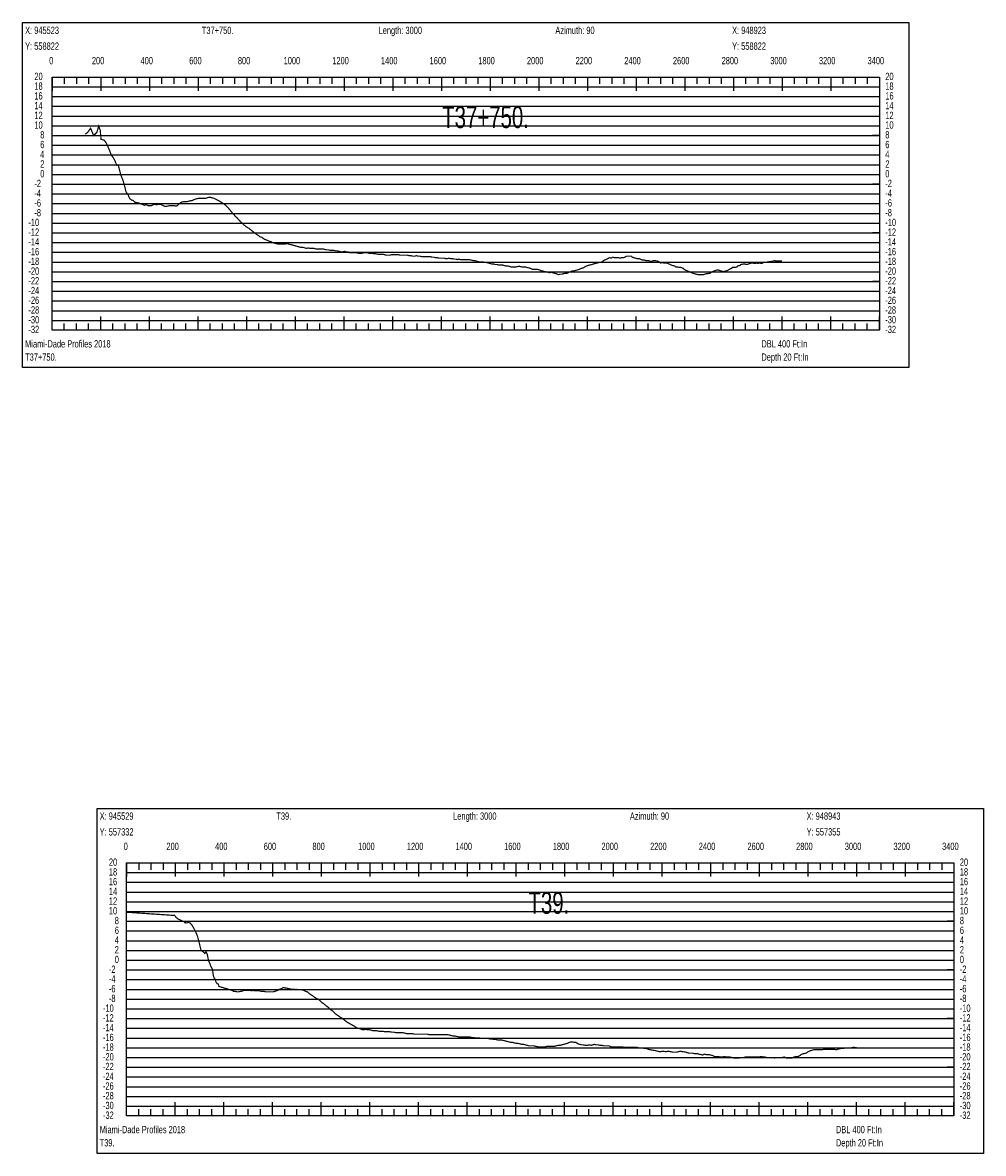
# Model space of a CAD drawing. Header units: inches. Extents: x 471865 to 538526, y 1054316 to 1102451.
# Tile 58 of 114: x 487239 to 491188, y 1086329 to 1090977. Entities that reach past the tile are written whole.
import ezdxf

# ---------------------------------------------------------------- set-up
doc = ezdxf.new("R2010")
doc.units = ezdxf.units.IN
doc.header["$MEASUREMENT"] = 0
for name, color, linetype in [('LABELS', 7, 'Continuous'), ('X_Gr1', 7, 'Continuous'), ('XSECTION', 7, 'Continuous')]:
    doc.layers.add(name, color=color, linetype=linetype)
doc.styles.get("Standard").update_dxf_attribs({"font": 'arial.ttf'})

msp = doc.modelspace()

# ---------------------------------------------------------------- linework, layer by layer
at = {"layer": 'X_Gr1', "color": 6, "linetype": 'Continuous', "lineweight": 18, "true_color": 0xff00ff, "transparency": 33554687, "const_width": 5}
for points in [[(487495.9, 1090517.8), (487495.9, 1090517.8), (487505.8, 1090524.3), (487518.7, 1090542.5), (487531.4, 1090512.6), (487544.7, 1090525.9), (487552.2, 1090550.9), (487558.4, 1090534), (487561.8, 1090497.1), (487574.4, 1090493.4), (487581.4, 1090484.5), (487588.5, 1090470.2), (487596.5, 1090451.7), (487604.3, 1090430.9), (487612.4, 1090421.3), (487620.5, 1090404.6), (487626.5, 1090390), (487632, 1090392), (487637.3, 1090373.2), (487643.2, 1090348.8), (487650.5, 1090332.3), (487658.9, 1090304.9), (487664.1, 1090281.8), (487672.4, 1090269.8), (487679.9, 1090253.1), (487686.1, 1090247.9), (487693.9, 1090245.7), (487702, 1090238), (487708.2, 1090236.8), (487716.8, 1090235.5), (487724.6, 1090231.9), (487731.8, 1090229.3), (487739.9, 1090225.5), (487745.7, 1090229.1), (487754.6, 1090224.4), (487759.6, 1090224), (487767.3, 1090224.1), (487781.9, 1090230.6), (487787.3, 1090228.6), (487791.9, 1090228.6), (487796.7, 1090230.6), (487809.7, 1090228.6), (487817.6, 1090224.6), (487824.9, 1090220.6), (487836.1, 1090222.6), (487842.6, 1090224.6), (487850.8, 1090224.6), (487860.1, 1090224.6), (487868.9, 1090222.6), (487876, 1090224.6), (487881.3, 1090230.6), (487886.3, 1090234.6), (487892.5, 1090238.6), (487899.9, 1090240.6), (487907.6, 1090240.6), (487915, 1090240.6), (487922, 1090242.6), (487928.9, 1090244.6), (487935.7, 1090244.6), (487942, 1090248.6), (487948.1, 1090250.6), (487954.6, 1090252.6), (487961.9, 1090254.6), (487969.8, 1090254.6), (487977.8, 1090254.6), (487985.3, 1090254.6), (487992.1, 1090254.6), (487998.3, 1090256.6), (488004.4, 1090258.6), (488010.9, 1090258.6), (488018, 1090256.6), (488025.7, 1090254.6), (488033.8, 1090250.6), (488041.6, 1090246.6), (488048.9, 1090242.6), (488055.3, 1090238.6), (488061.4, 1090234.6), (488067.8, 1090230.6), (488075.1, 1090224.6), (488083.2, 1090216.6), (488091.6, 1090206.6), (488099.6, 1090196.6), (488107, 1090188.6), (488113.7, 1090180.6), (488120.4, 1090174.6), (488127.4, 1090166.6), (488134.6, 1090158.6), (488142.2, 1090152.6), (488149.9, 1090144.6), (488157, 1090138.6), (488163.5, 1090134.6), (488170.1, 1090130.6), (488177.5, 1090124.6), (488185.4, 1090118.6), (488193.1, 1090112.6), (488200.2, 1090106.6), (488207, 1090102.6), (488214.3, 1090096.6), (488222.2, 1090094.6), (488229.9, 1090088.6), (488237, 1090084.6), (488243.8, 1090082.6), (488251.3, 1090078.6), (488259.2, 1090076.6), (488266.7, 1090072.6), (488273.6, 1090070.6), (488280.6, 1090068.6), (488288.3, 1090066.6), (488296.6, 1090066.6), (488304.4, 1090066.6), (488311.4, 1090066.6), (488318.3, 1090066.6), (488325.4, 1090068.6), (488332.9, 1090066.6), (488340.5, 1090064.6), (488347.9, 1090062.6), (488355.2, 1090060.6), (488362.2, 1090058.6), (488369.3, 1090056.6), (488376.8, 1090054.6), (488384.6, 1090052.6), (488392.5, 1090052.6), (488399.9, 1090050.6), (488406.8, 1090048.6), (488413.6, 1090050.6), (488421, 1090048.6), (488428.9, 1090048.6), (488436.9, 1090048.6), (488444.7, 1090046.6), (488452.1, 1090046.6), (488459.2, 1090046.6), (488466.4, 1090046.6), (488473.7, 1090046.6), (488481.4, 1090044.6), (488489.1, 1090042.6), (488496.8, 1090042.6), (488504.1, 1090040.6), (488511, 1090040.6), (488518, 1090040.6), (488525.1, 1090038.6), (488532.6, 1090038.6), (488540.6, 1090036.6), (488548.2, 1090034.6), (488555, 1090034.6), (488561.8, 1090036.6), (488569.3, 1090034.6), (488577.2, 1090034.6), (488584.8, 1090030.6), (488591.8, 1090030.6), (488598.4, 1090030.6), (488605.4, 1090030.6), (488613, 1090030.6), (488620.7, 1090028.6), (488627.9, 1090028.6), (488634.6, 1090028.6), (488641.4, 1090030.6), (488648.7, 1090030.6), (488656.1, 1090030.6), (488663.1, 1090028.6), (488669.6, 1090028.6), (488676.1, 1090028.6), (488683.3, 1090026.6), (488691.2, 1090026.6), (488699.1, 1090024.6), (488706.2, 1090024.6), (488712.6, 1090024.6), (488719.7, 1090024.6), (488727.5, 1090022.6), (488735.2, 1090020.6), (488741.9, 1090020.6), (488748.5, 1090020.6), (488755.7, 1090022.6), (488763.2, 1090022.6), (488770.5, 1090022.6), (488777.3, 1090022.6), (488784.2, 1090022.6), (488791.7, 1090020.6), (488799.4, 1090020.6), (488806.6, 1090020.6), (488813.3, 1090020.6), (488820.3, 1090020.6), (488828.3, 1090018.6), (488836.3, 1090018.6), (488843.7, 1090016.6), (488850.5, 1090016.6), (488857.4, 1090018.6), (488864.9, 1090016.6), (488872.5, 1090016.6), (488880.1, 1090014.6), (488887.3, 1090014.6), (488894.2, 1090014.6), (488901.3, 1090014.6), (488908.7, 1090014.6), (488915.9, 1090014.6), (488922.6, 1090012.6), (488929.3, 1090012.6), (488936.3, 1090010.6), (488943.4, 1090010.6), (488950.5, 1090008.6), (488957.3, 1090008.6), (488964.1, 1090008.6), (488971.4, 1090008.6), (488978.8, 1090006.6), (488985.5, 1090006.6), (488991.7, 1090008.6), (488998.2, 1090006.6), (489005.6, 1090006.6), (489013.2, 1090004.6), (489020, 1090004.6), (489026, 1090002.6), (489032.2, 1090004.6), (489039.6, 1090002.6), (489047.5, 1090002.6), (489054.7, 1090002.6), (489061.1, 1090002.6), (489067.8, 1090002.6), (489075.3, 1090002.6), (489083.1, 1090000.6), (489090.4, 1089998.6), (489097.2, 1089998.6), (489104.1, 1089996.6), (489111.2, 1089994.6), (489118.3, 1089992.6), (489125.6, 1089992.6), (489132.9, 1089992.6), (489139.7, 1089990.6), (489146.2, 1089990.6), (489153.1, 1089988.6), (489160.5, 1089986.6), (489167.8, 1089984.6), (489174.7, 1089984.6), (489181.6, 1089982.6), (489188.8, 1089982.6), (489196, 1089980.6), (489203.3, 1089980.6), (489210.6, 1089980.6), (489217.8, 1089978.6), (489224.9, 1089976.6), (489232.2, 1089976.6), (489239.9, 1089974.6), (489247.4, 1089972.6), (489254.6, 1089972.6), (489261.5, 1089972.6), (489268.7, 1089972.6), (489276.1, 1089974.6), (489283.3, 1089974.6), (489290.5, 1089972.6), (489297.6, 1089972.6), (489304.7, 1089972.6), (489311.8, 1089970.6), (489319.2, 1089968.6), (489327.1, 1089966.6), (489334.5, 1089962.6), (489341.3, 1089962.6), (489347.7, 1089962.6), (489354.8, 1089962.6), (489362.8, 1089960.6), (489370.5, 1089956.6), (489377.1, 1089956.6), (489383.3, 1089952.6), (489390.2, 1089952.6), (489397.8, 1089950.6), (489405.1, 1089948.6), (489411.7, 1089950.6), (489418.4, 1089948.6), (489425.7, 1089946.6), (489433.5, 1089944.6), (489441, 1089940.6), (489448, 1089942.6), (489454.8, 1089942.6), (489462.2, 1089944.6), (489470.1, 1089946.6), (489477.8, 1089946.6), (489484.8, 1089950.6), (489491.8, 1089952.6), (489499, 1089956.6), (489506.5, 1089956.6), (489513.4, 1089958.6), (489520.4, 1089960.6), (489527.9, 1089962.6), (489535.7, 1089966.6), (489543.3, 1089968.6), (489549.9, 1089972.6), (489556.5, 1089976.6), (489563.9, 1089978.6), (489571.7, 1089980.6), (489579, 1089982.6), (489585.6, 1089984.6), (489592.8, 1089986.6), (489600.5, 1089988.6), (489608, 1089990.6), (489615.3, 1089990.6), (489622.2, 1089994.6), (489629.5, 1090000.6), (489636.9, 1090002.6), (489643.9, 1090006.6), (489650.8, 1090010.6), (489657.7, 1090008.6), (489664.9, 1090012.6), (489672.1, 1090010.6), (489679.3, 1090010.6), (489686.7, 1090010.6), (489694.1, 1090008.6), (489701.4, 1090010.6), (489708.4, 1090010.6), (489714.9, 1090012.6), (489721.8, 1090016.6), (489729.4, 1090016.6), (489741.6, 1090016.6), (489745.1, 1090012.6), (489751.5, 1090010.6), (489757.9, 1090008.6), (489765.2, 1090006.6), (489773.4, 1090006.6), (489781.6, 1090002.6), (489788.6, 1090000.6), (489794.8, 1090000.6), (489801.4, 1089998.6), (489813.1, 1089998.6), (489817, 1089996.6), (489824.3, 1089994.6), (489831, 1089998.6), (489837.6, 1089998.6), (489849.1, 1089996.6), (489853.2, 1089994.6), (489860.9, 1089988.6), (489871.2, 1089990.6), (489874.5, 1089988.6), (489884.9, 1089988.6), (489888.5, 1089988.6), (489895.4, 1089984.6), (489902.1, 1089982.6), (489908.9, 1089978.6), (489919.2, 1089976.6), (489922.7, 1089972.6), (489929.6, 1089972.6), (489936.8, 1089970.6), (489944.3, 1089970.6), (489954.8, 1089966.6), (489958.1, 1089962.6), (489964.9, 1089958.6), (489976.3, 1089954.6), (489980, 1089952.6), (489990.1, 1089948.6), (489993.3, 1089946.6), (490000.2, 1089944.6), (490008.2, 1089942.6), (490016.6, 1089940.6), (490027.6, 1089940.6), (490030.7, 1089940.6), (490037.2, 1089940.6), (490048.9, 1089944.6), (490053, 1089944.6), (490064.3, 1089946.6), (490067.5, 1089948.6), (490073.8, 1089952.6), (490084, 1089956.6), (490087.9, 1089958.6), (490099.5, 1089960.6), (490106.2, 1089956.6), (490109.5, 1089956.6), (490119.5, 1089952.6), (490123, 1089954.6), (490133.7, 1089956.6), (490140.6, 1089960.6), (490143.8, 1089962.6), (490153.1, 1089966.6), (490156.5, 1089970.6), (490167.6, 1089970.6), (490175.3, 1089972.6), (490178.7, 1089976.6), (490188, 1089978.6), (490191.4, 1089982.6), (490202.8, 1089984.6), (490206.9, 1089984.6), (490214.3, 1089982.6), (490223.5, 1089984.6), (490226.9, 1089986.6), (490237.4, 1089988.6), (490241.1, 1089988.6), (490247.8, 1089986.6), (490257, 1089988.6), (490260.4, 1089986.6), (490267.1, 1089988.6), (490277.4, 1089986.6), (490280.5, 1089988.6), (490289.9, 1089992.6), (490293.5, 1089990.6), (490300.8, 1089992.6), (490311.2, 1089994.6), (490314.5, 1089994.6), (490324.1, 1089996.6), (490330.5, 1089998.6), (490334.1, 1089996.6), (490345.3, 1089996.6), (490348.6, 1089996.6), (490358, 1089996.6), (490360.6, 1089996.6)], [(487667, 1087320.5), (487667, 1087320.5), (487862.6, 1087307.2), (487863.6, 1087307.8), (487870.1, 1087299.4), (487877.4, 1087293), (487884.8, 1087289.7), (487890.9, 1087286.5), (487898, 1087282.9), (487902.5, 1087283.1), (487907.4, 1087276.1), (487909.4, 1087277.4), (487914.2, 1087276.4), (487921.9, 1087278.7), (487928.3, 1087275.9), (487936, 1087266.5), (487942.9, 1087254.9), (487950.1, 1087240.1), (487957.1, 1087225.2), (487964.2, 1087199.5), (487972.2, 1087165.6), (487981.7, 1087157), (487988.6, 1087151), (487993, 1087158.9), (487998.1, 1087148.2), (488003.6, 1087121.6), (488008.8, 1087110.9), (488011.9, 1087099.9), (488016.3, 1087092.5), (488019.7, 1087085.6), (488023.6, 1087058.5), (488027.1, 1087049.4), (488030.3, 1087045.5), (488034.5, 1087033), (488038.1, 1087027.1), (488044.1, 1087024.7), (488046.5, 1087015.3), (488053.1, 1087013.4), (488059.4, 1087011.5), (488065.7, 1087009.6), (488072, 1087007.7), (488078.4, 1087005.8), (488084.6, 1087003.9), (488090.9, 1087002), (488097.1, 1087000.1), (488103.4, 1086998), (488105.8, 1086995.3), (488112.6, 1086995.3), (488120.3, 1086993.3), (488127.8, 1086993.3), (488134.1, 1086995.3), (488139.4, 1086995.3), (488144.2, 1086997.3), (488149.4, 1086999.3), (488155.4, 1086999.3), (488161.9, 1086999.3), (488168.4, 1086999.3), (488174.8, 1086999.3), (488181, 1086997.3), (488187.3, 1086999.3), (488193.9, 1086997.3), (488200.4, 1086997.3), (488206.6, 1086997.3), (488212.9, 1086997.3), (488219.2, 1086995.3), (488225.6, 1086995.3), (488231.8, 1086995.3), (488237.9, 1086993.3), (488244.2, 1086993.3), (488250.5, 1086993.3), (488256.8, 1086993.3), (488263.2, 1086993.3), (488269.6, 1086993.3), (488276, 1086995.3), (488282.4, 1086997.3), (488288.8, 1086999.3), (488294.5, 1087003.3), (488299.8, 1087005.3), (488305.2, 1087007.3), (488311.2, 1087011.3), (488317.7, 1087009.3), (488324, 1087008.4), (488330.3, 1087007.1), (488336.7, 1087005.7), (488343, 1087004.4), (488348, 1087003.3), (488349.3, 1087003.9), (488353.4, 1087003.3), (488355.7, 1087003.5), (488361.9, 1087002.8), (488365.1, 1087003.3), (488368.2, 1087001.9), (488372, 1087001.3), (488379.6, 1087001.3), (488387.6, 1087001.3), (488395.5, 1086999.3), (488402.9, 1086995.3), (488409.4, 1086993.3), (488421, 1086983.3), (488427.9, 1086979.3), (488436.1, 1086973.3), (488445, 1086967.3), (488453.7, 1086963.3), (488461.7, 1086957.3), (488468.9, 1086949.3), (488475.8, 1086945.3), (488482.8, 1086939.3), (488490.2, 1086933.3), (488498.3, 1086927.3), (488506.5, 1086919.3), (488514.7, 1086913.3), (488522.6, 1086905.3), (488529.9, 1086899.3), (488536.8, 1086895.3), (488544.1, 1086889.3), (488551.6, 1086885.3), (488559.2, 1086879.3), (488567.1, 1086873.3), (488574.9, 1086867.3), (488582.4, 1086863.3), (488589.6, 1086859.3), (488596.7, 1086855.3), (488604.1, 1086851.3), (488611.9, 1086845.3), (488619.9, 1086843.3), (488628, 1086841.3), (488635.3, 1086837.3), (488642, 1086837.3), (488649.2, 1086839.3), (488657, 1086837.3), (488665, 1086837.3), (488672.9, 1086835.3), (488680.5, 1086833.3), (488688, 1086833.3), (488695.5, 1086833.3), (488703.4, 1086831.3), (488711.9, 1086831.3), (488719.9, 1086831.3), (488727.3, 1086829.3), (488734, 1086829.3), (488740.8, 1086829.3), (488748.6, 1086829.3), (488757.2, 1086827.3), (488765.6, 1086827.3), (488773.3, 1086825.3), (488780.4, 1086825.3), (488787.6, 1086825.3), (488795.1, 1086825.3), (488802.7, 1086825.3), (488810.8, 1086823.3), (488818.6, 1086821.3), (488825.8, 1086821.3), (488832.6, 1086821.3), (488844.2, 1086821.3), (488848.5, 1086819.3), (488856.7, 1086819.3), (488864.1, 1086819.3), (488871.3, 1086819.3), (488878.5, 1086819.3), (488886.1, 1086819.3), (488894.1, 1086819.3), (488902.1, 1086819.3), (488909.7, 1086817.3), (488917.2, 1086817.3), (488925.1, 1086817.3), (488933.2, 1086817.3), (488941.4, 1086817.3), (488949.4, 1086817.3), (488956.8, 1086817.3), (488964.2, 1086817.3), (488971.5, 1086817.3), (488979.1, 1086817.3), (488987, 1086817.3), (488994.9, 1086815.3), (489002.9, 1086813.3), (489010.4, 1086811.3), (489017.8, 1086811.3), (489025.4, 1086809.3), (489033.3, 1086807.3), (489041, 1086807.3), (489048.3, 1086807.3), (489055.7, 1086807.3), (489063.2, 1086807.3), (489070.9, 1086807.3), (489078.8, 1086807.3), (489086.3, 1086805.3), (489093.6, 1086805.3), (489101.3, 1086803.3), (489109.3, 1086803.3), (489117.3, 1086803.3), (489124.7, 1086801.3), (489131.6, 1086801.3), (489138.9, 1086801.3), (489146.5, 1086801.3), (489154.1, 1086801.3), (489161.4, 1086799.3), (489169.2, 1086799.3), (489177.2, 1086797.3), (489185.1, 1086797.3), (489192.9, 1086795.3), (489200.4, 1086795.3), (489207.4, 1086795.3), (489215, 1086793.3), (489223.3, 1086791.3), (489231.4, 1086789.3), (489238.9, 1086787.3), (489245.9, 1086785.3), (489253.2, 1086785.3), (489261, 1086783.3), (489268.9, 1086781.3), (489276.4, 1086781.3), (489283.9, 1086779.3), (489291.2, 1086777.3), (489298.4, 1086777.3), (489305.8, 1086775.3), (489313.2, 1086773.3), (489320.4, 1086771.3), (489327.2, 1086771.3), (489333.6, 1086771.3), (489340.5, 1086771.3), (489348.6, 1086769.3), (489357.4, 1086767.3), (489365, 1086767.3), (489371.7, 1086767.3), (489379.2, 1086767.3), (489387.4, 1086767.3), (489395.2, 1086769.3), (489402.5, 1086769.3), (489410, 1086769.3), (489417.7, 1086769.3), (489425.2, 1086769.3), (489432.6, 1086771.3), (489440.2, 1086773.3), (489447.9, 1086773.3), (489455.6, 1086775.3), (489463.1, 1086777.3), (489470.4, 1086779.3), (489477.8, 1086781.3), (489485.2, 1086785.3), (489493, 1086787.3), (489500.4, 1086787.3), (489507.1, 1086785.3), (489514.1, 1086785.3), (489522, 1086779.3), (489530.2, 1086777.3), (489537.1, 1086775.3), (489543.6, 1086775.3), (489550.9, 1086773.3), (489559.4, 1086773.3), (489568.1, 1086775.3), (489575.8, 1086773.3), (489582.6, 1086775.3), (489589.4, 1086777.3), (489596.8, 1086775.3), (489604.9, 1086775.3), (489612.7, 1086773.3), (489620.3, 1086773.3), (489628, 1086771.3), (489635, 1086771.3), (489641.6, 1086771.3), (489649, 1086771.3), (489657.6, 1086767.3), (489666.5, 1086767.3), (489674.3, 1086767.3), (489680.5, 1086767.3), (489686.8, 1086767.3), (489694.6, 1086767.3), (489703.2, 1086767.3), (489711.2, 1086765.3), (489718.6, 1086765.3), (489725.4, 1086765.3), (489732.5, 1086765.3), (489740.2, 1086765.3), (489748.1, 1086765.3), (489755.9, 1086765.3), (489763.4, 1086765.3), (489771, 1086763.3), (489778.4, 1086763.3), (489785.4, 1086763.3), (489792.8, 1086761.3), (489801.3, 1086761.3), (489810.3, 1086757.3), (489818.6, 1086755.3), (489841.4, 1086751.3), (489856.3, 1086747.3), (489861.2, 1086747.3), (489868.6, 1086749.3), (489882.7, 1086747.3), (489892.5, 1086749.3), (489903, 1086747.3), (489912.3, 1086745.3), (489920.3, 1086745.3), (489927.3, 1086745.3), (489934.6, 1086747.3), (489943.1, 1086749.3), (489952.4, 1086747.3), (489966, 1086745.3), (489970.3, 1086743.3), (489977.7, 1086741.3), (489984.4, 1086741.3), (489991.9, 1086741.3), (490000.8, 1086739.3), (490010.4, 1086739.3), (490019.3, 1086737.3), (490027.2, 1086735.3), (490034.1, 1086733.3), (490041.2, 1086737.3), (490049.6, 1086735.3), (490059, 1086735.3), (490068.2, 1086733.3), (490075.8, 1086731.3), (490082.7, 1086727.3), (490090.1, 1086727.3), (490098.7, 1086727.3), (490107.9, 1086725.3), (490116.1, 1086725.3), (490123.5, 1086727.3), (490130.8, 1086725.3), (490138.3, 1086725.3), (490146.1, 1086725.3), (490154.2, 1086723.3), (490162.3, 1086721.3), (490169.7, 1086721.3), (490176.7, 1086721.3), (490184.7, 1086721.3), (490193.3, 1086723.3), (490202.3, 1086723.3), (490210.1, 1086725.3), (490217.2, 1086725.3), (490224.7, 1086725.3), (490233, 1086725.3), (490242.2, 1086725.3), (490250.9, 1086725.3), (490258.6, 1086725.3), (490266.2, 1086725.3), (490274, 1086727.3), (490286.1, 1086725.3), (490290.3, 1086725.3), (490298.8, 1086723.3), (490306.6, 1086723.3), (490313.7, 1086723.3), (490321.5, 1086723.3), (490330.2, 1086721.3), (490338.7, 1086723.3), (490346.5, 1086723.3), (490353.4, 1086723.3), (490361.1, 1086723.3), (490369.7, 1086725.3), (490378.6, 1086721.3), (490390.3, 1086721.3), (490394, 1086721.3), (490401.4, 1086721.3), (490409.8, 1086725.3), (490418.4, 1086727.3), (490426.7, 1086727.3), (490434.3, 1086731.3), (490441.9, 1086737.3), (490450.3, 1086739.3), (490459.3, 1086741.3), (490468.4, 1086747.3), (490476.6, 1086751.3), (490484.3, 1086753.3), (490491.9, 1086755.3), (490504.7, 1086755.3), (490509.3, 1086755.3), (490517.4, 1086755.3), (490524.6, 1086755.3), (490531.8, 1086757.3), (490539.9, 1086757.3), (490548.7, 1086757.3), (490557.2, 1086757.3), (490565.3, 1086757.3), (490573.1, 1086757.3), (490584.9, 1086755.3), (490589.1, 1086757.3), (490597.6, 1086759.3), (490606.5, 1086761.3), (490615, 1086761.3), (490626.5, 1086763.3), (490630.3, 1086763.3), (490638.2, 1086763.3), (490646.3, 1086763.3), (490654.4, 1086765.3), (490666.9, 1086763.3)]]:
    msp.add_lwpolyline(points, dxfattribs=at)
at = {"layer": 'XSECTION', "color": 18, "linetype": 'Continuous', "true_color": 0x000000}
for points in [[(487239.4, 1090976.6), (490881.8, 1090976.6), (490881.8, 1089558.6), (487239.4, 1089558.6), (487239.4, 1090976.6)], [(487360.6, 1090752.6), (490760.6, 1090752.6), (490760.6, 1089712.6), (487360.6, 1089712.6), (487360.6, 1090752.6)], [(487360.6, 1090752.6), (487360.6, 1090696.2)], [(487360.6, 1090752.6), (487360.6, 1090696.2)], [(487360.6, 1090752.6), (487360.6, 1090724.6)], [(487360.6, 1090752.6), (487360.6, 1090724.6)], [(487410.6, 1090752.6), (487410.6, 1090724.6)], [(487460.6, 1090752.6), (487460.6, 1090724.6)], [(487510.6, 1090752.6), (487510.6, 1090724.6)], [(487560.6, 1090752.6), (487560.6, 1090696.2)], [(487560.6, 1090752.6), (487560.6, 1090724.6)], [(487610.6, 1090752.6), (487610.6, 1090724.6)], [(487660.6, 1090752.6), (487660.6, 1090724.6)], [(487710.6, 1090752.6), (487710.6, 1090724.6)], [(487760.6, 1090752.6), (487760.6, 1090696.2)], [(487760.6, 1090752.6), (487760.6, 1090724.6)], [(487810.6, 1090752.6), (487810.6, 1090724.6)], [(487860.6, 1090752.6), (487860.6, 1090724.6)], [(487910.6, 1090752.6), (487910.6, 1090724.6)], [(487960.6, 1090752.6), (487960.6, 1090696.2)], [(487960.6, 1090752.6), (487960.6, 1090724.6)], [(488010.6, 1090752.6), (488010.6, 1090724.6)], [(488060.6, 1090752.6), (488060.6, 1090724.6)], [(488110.6, 1090752.6), (488110.6, 1090724.6)], [(488160.6, 1090752.6), (488160.6, 1090696.2)], [(488160.6, 1090752.6), (488160.6, 1090724.6)], [(488210.6, 1090752.6), (488210.6, 1090724.6)], [(488260.6, 1090752.6), (488260.6, 1090724.6)], [(488310.6, 1090752.6), (488310.6, 1090724.6)], [(488360.6, 1090752.6), (488360.6, 1090696.2)], [(488360.6, 1090752.6), (488360.6, 1090724.6)], [(488410.6, 1090752.6), (488410.6, 1090724.6)], [(488460.6, 1090752.6), (488460.6, 1090724.6)], [(488510.6, 1090752.6), (488510.6, 1090724.6)], [(488560.6, 1090752.6), (488560.6, 1090696.2)], [(488560.6, 1090752.6), (488560.6, 1090724.6)], [(488610.6, 1090752.6), (488610.6, 1090724.6)], [(488660.6, 1090752.6), (488660.6, 1090724.6)], [(488710.6, 1090752.6), (488710.6, 1090724.6)], [(488760.6, 1090752.6), (488760.6, 1090696.2)], [(488760.6, 1090752.6), (488760.6, 1090724.6)], [(488810.6, 1090752.6), (488810.6, 1090724.6)], [(488860.6, 1090752.6), (488860.6, 1090724.6)], [(488910.6, 1090752.6), (488910.6, 1090724.6)], [(488960.6, 1090752.6), (488960.6, 1090696.2)], [(488960.6, 1090752.6), (488960.6, 1090724.6)], [(489010.6, 1090752.6), (489010.6, 1090724.6)], [(489060.6, 1090752.6), (489060.6, 1090724.6)], [(489110.6, 1090752.6), (489110.6, 1090724.6)], [(489160.6, 1090752.6), (489160.6, 1090696.2)], [(489160.6, 1090752.6), (489160.6, 1090724.6)], [(489210.6, 1090752.6), (489210.6, 1090724.6)], [(489260.6, 1090752.6), (489260.6, 1090724.6)], [(489310.6, 1090752.6), (489310.6, 1090724.6)], [(489360.6, 1090752.6), (489360.6, 1090696.2)], [(489360.6, 1090752.6), (489360.6, 1090724.6)], [(489410.6, 1090752.6), (489410.6, 1090724.6)], [(489460.6, 1090752.6), (489460.6, 1090724.6)], [(489510.6, 1090752.6), (489510.6, 1090724.6)], [(489560.6, 1090752.6), (489560.6, 1090696.2)], [(489560.6, 1090752.6), (489560.6, 1090724.6)], [(489610.6, 1090752.6), (489610.6, 1090724.6)], [(489660.6, 1090752.6), (489660.6, 1090724.6)], [(489710.6, 1090752.6), (489710.6, 1090724.6)], [(489760.6, 1090752.6), (489760.6, 1090696.2)], [(489760.6, 1090752.6), (489760.6, 1090724.6)], [(489810.6, 1090752.6), (489810.6, 1090724.6)], [(489860.6, 1090752.6), (489860.6, 1090724.6)], [(489910.6, 1090752.6), (489910.6, 1090724.6)], [(489960.6, 1090752.6), (489960.6, 1090696.2)], [(489960.6, 1090752.6), (489960.6, 1090724.6)], [(490010.6, 1090752.6), (490010.6, 1090724.6)], [(490060.6, 1090752.6), (490060.6, 1090724.6)], [(490110.6, 1090752.6), (490110.6, 1090724.6)], [(490160.6, 1090752.6), (490160.6, 1090696.2)], [(490160.6, 1090752.6), (490160.6, 1090724.6)], [(490210.6, 1090752.6), (490210.6, 1090724.6)], [(490260.6, 1090752.6), (490260.6, 1090724.6)], [(490310.6, 1090752.6), (490310.6, 1090724.6)], [(490360.6, 1090752.6), (490360.6, 1090696.2)], [(490360.6, 1090752.6), (490360.6, 1090724.6)], [(490410.6, 1090752.6), (490410.6, 1090724.6)], [(490460.6, 1090752.6), (490460.6, 1090724.6)], [(490510.6, 1090752.6), (490510.6, 1090724.6)], [(490560.6, 1090752.6), (490560.6, 1090696.2)], [(490560.6, 1090752.6), (490560.6, 1090724.6)], [(490610.6, 1090752.6), (490610.6, 1090724.6)], [(490660.6, 1090752.6), (490660.6, 1090724.6)], [(490710.6, 1090752.6), (490710.6, 1090724.6)], [(490760.6, 1090752.6), (490760.6, 1090696.2)], [(490760.6, 1090752.6), (490760.6, 1090724.6)], [(487360.6, 1090512.6), (487388.6, 1090512.6)], [(490760.6, 1090512.6), (490732.6, 1090512.6)], [(487360.6, 1090312.6), (487388.6, 1090312.6)], [(490760.6, 1090312.6), (490732.6, 1090312.6)], [(487360.6, 1090112.6), (487388.6, 1090112.6)], [(490760.6, 1090112.6), (490732.6, 1090112.6)], [(487360.6, 1089912.6), (487388.6, 1089912.6)], [(490760.6, 1089912.6), (490732.6, 1089912.6)], [(487360.6, 1089712.6), (487360.6, 1089769)], [(487360.6, 1089712.6), (487360.6, 1089769)], [(487560.6, 1089712.6), (487560.6, 1089769)], [(487760.6, 1089712.6), (487760.6, 1089769)], [(487960.6, 1089712.6), (487960.6, 1089769)], [(488160.6, 1089712.6), (488160.6, 1089769)], [(488360.6, 1089712.6), (488360.6, 1089769)], [(488560.6, 1089712.6), (488560.6, 1089769)], [(488760.6, 1089712.6), (488760.6, 1089769)], [(488960.6, 1089712.6), (488960.6, 1089769)], [(489160.6, 1089712.6), (489160.6, 1089769)], [(489360.6, 1089712.6), (489360.6, 1089769)], [(489560.6, 1089712.6), (489560.6, 1089769)], [(489760.6, 1089712.6), (489760.6, 1089769)], [(489960.6, 1089712.6), (489960.6, 1089769)], [(490160.6, 1089712.6), (490160.6, 1089769)], [(490360.6, 1089712.6), (490360.6, 1089769)], [(490560.6, 1089712.6), (490560.6, 1089769)], [(490760.6, 1089712.6), (490760.6, 1089769)], [(487360.6, 1089712.6), (487360.6, 1089740.6)], [(487360.6, 1089712.6), (487360.6, 1089740.6)], [(487410.6, 1089712.6), (487410.6, 1089740.6)], [(487460.6, 1089712.6), (487460.6, 1089740.6)], [(487510.6, 1089712.6), (487510.6, 1089740.6)], [(487560.6, 1089712.6), (487560.6, 1089740.6)], [(487610.6, 1089712.6), (487610.6, 1089740.6)], [(487660.6, 1089712.6), (487660.6, 1089740.6)], [(487710.6, 1089712.6), (487710.6, 1089740.6)], [(487760.6, 1089712.6), (487760.6, 1089740.6)], [(487810.6, 1089712.6), (487810.6, 1089740.6)], [(487860.6, 1089712.6), (487860.6, 1089740.6)], [(487910.6, 1089712.6), (487910.6, 1089740.6)], [(487960.6, 1089712.6), (487960.6, 1089740.6)], [(488010.6, 1089712.6), (488010.6, 1089740.6)], [(488060.6, 1089712.6), (488060.6, 1089740.6)], [(488110.6, 1089712.6), (488110.6, 1089740.6)], [(488160.6, 1089712.6), (488160.6, 1089740.6)], [(488210.6, 1089712.6), (488210.6, 1089740.6)], [(488260.6, 1089712.6), (488260.6, 1089740.6)], [(488310.6, 1089712.6), (488310.6, 1089740.6)], [(488360.6, 1089712.6), (488360.6, 1089740.6)], [(488410.6, 1089712.6), (488410.6, 1089740.6)], [(488460.6, 1089712.6), (488460.6, 1089740.6)], [(488510.6, 1089712.6), (488510.6, 1089740.6)], [(488560.6, 1089712.6), (488560.6, 1089740.6)], [(488610.6, 1089712.6), (488610.6, 1089740.6)], [(488660.6, 1089712.6), (488660.6, 1089740.6)], [(488710.6, 1089712.6), (488710.6, 1089740.6)], [(488760.6, 1089712.6), (488760.6, 1089740.6)], [(488810.6, 1089712.6), (488810.6, 1089740.6)], [(488860.6, 1089712.6), (488860.6, 1089740.6)], [(488910.6, 1089712.6), (488910.6, 1089740.6)], [(488960.6, 1089712.6), (488960.6, 1089740.6)], [(489010.6, 1089712.6), (489010.6, 1089740.6)], [(489060.6, 1089712.6), (489060.6, 1089740.6)], [(489110.6, 1089712.6), (489110.6, 1089740.6)], [(489160.6, 1089712.6), (489160.6, 1089740.6)], [(489210.6, 1089712.6), (489210.6, 1089740.6)], [(489260.6, 1089712.6), (489260.6, 1089740.6)], [(489310.6, 1089712.6), (489310.6, 1089740.6)], [(489360.6, 1089712.6), (489360.6, 1089740.6)], [(489410.6, 1089712.6), (489410.6, 1089740.6)], [(489460.6, 1089712.6), (489460.6, 1089740.6)], [(489510.6, 1089712.6), (489510.6, 1089740.6)], [(489560.6, 1089712.6), (489560.6, 1089740.6)], [(489610.6, 1089712.6), (489610.6, 1089740.6)], [(489660.6, 1089712.6), (489660.6, 1089740.6)], [(489710.6, 1089712.6), (489710.6, 1089740.6)], [(489760.6, 1089712.6), (489760.6, 1089740.6)], [(489810.6, 1089712.6), (489810.6, 1089740.6)], [(489860.6, 1089712.6), (489860.6, 1089740.6)], [(489910.6, 1089712.6), (489910.6, 1089740.6)], [(489960.6, 1089712.6), (489960.6, 1089740.6)], [(490010.6, 1089712.6), (490010.6, 1089740.6)], [(490060.6, 1089712.6), (490060.6, 1089740.6)], [(490110.6, 1089712.6), (490110.6, 1089740.6)], [(490160.6, 1089712.6), (490160.6, 1089740.6)], [(490210.6, 1089712.6), (490210.6, 1089740.6)], [(490260.6, 1089712.6), (490260.6, 1089740.6)], [(490310.6, 1089712.6), (490310.6, 1089740.6)], [(490360.6, 1089712.6), (490360.6, 1089740.6)], [(490410.6, 1089712.6), (490410.6, 1089740.6)], [(490460.6, 1089712.6), (490460.6, 1089740.6)], [(490510.6, 1089712.6), (490510.6, 1089740.6)], [(490560.6, 1089712.6), (490560.6, 1089740.6)], [(490610.6, 1089712.6), (490610.6, 1089740.6)], [(490660.6, 1089712.6), (490660.6, 1089740.6)], [(490710.6, 1089712.6), (490710.6, 1089740.6)], [(490760.6, 1089712.6), (490760.6, 1089740.6)], [(487545.7, 1087747.3), (491188.1, 1087747.3), (491188.1, 1086329.3), (487545.7, 1086329.3), (487545.7, 1087747.3)], [(487666.9, 1087523.3), (491066.9, 1087523.3), (491066.9, 1086483.3), (487666.9, 1086483.3), (487666.9, 1087523.3)], [(487666.9, 1087523.3), (487666.9, 1087466.9)], [(487666.9, 1087523.3), (487666.9, 1087466.9)], [(487666.9, 1087523.3), (487666.9, 1087495.3)], [(487666.9, 1087523.3), (487666.9, 1087495.3)], [(487716.9, 1087523.3), (487716.9, 1087495.3)], [(487766.9, 1087523.3), (487766.9, 1087495.3)], [(487816.9, 1087523.3), (487816.9, 1087495.3)], [(487866.9, 1087523.3), (487866.9, 1087466.9)], [(487866.9, 1087523.3), (487866.9, 1087495.3)], [(487916.9, 1087523.3), (487916.9, 1087495.3)], [(487966.9, 1087523.3), (487966.9, 1087495.3)], [(488016.9, 1087523.3), (488016.9, 1087495.3)], [(488066.9, 1087523.3), (488066.9, 1087466.9)], [(488066.9, 1087523.3), (488066.9, 1087495.3)], [(488116.9, 1087523.3), (488116.9, 1087495.3)], [(488166.9, 1087523.3), (488166.9, 1087495.3)], [(488216.9, 1087523.3), (488216.9, 1087495.3)], [(488266.9, 1087523.3), (488266.9, 1087466.9)], [(488266.9, 1087523.3), (488266.9, 1087495.3)], [(488316.9, 1087523.3), (488316.9, 1087495.3)], [(488366.9, 1087523.3), (488366.9, 1087495.3)], [(488416.9, 1087523.3), (488416.9, 1087495.3)], [(488466.9, 1087523.3), (488466.9, 1087466.9)], [(488466.9, 1087523.3), (488466.9, 1087495.3)], [(488516.9, 1087523.3), (488516.9, 1087495.3)], [(488566.9, 1087523.3), (488566.9, 1087495.3)], [(488616.9, 1087523.3), (488616.9, 1087495.3)], [(488666.9, 1087523.3), (488666.9, 1087466.9)], [(488666.9, 1087523.3), (488666.9, 1087495.3)], [(488716.9, 1087523.3), (488716.9, 1087495.3)], [(488766.9, 1087523.3), (488766.9, 1087495.3)], [(488816.9, 1087523.3), (488816.9, 1087495.3)], [(488866.9, 1087523.3), (488866.9, 1087466.9)], [(488866.9, 1087523.3), (488866.9, 1087495.3)], [(488916.9, 1087523.3), (488916.9, 1087495.3)], [(488966.9, 1087523.3), (488966.9, 1087495.3)], [(489016.9, 1087523.3), (489016.9, 1087495.3)], [(489066.9, 1087523.3), (489066.9, 1087466.9)], [(489066.9, 1087523.3), (489066.9, 1087495.3)], [(489116.9, 1087523.3), (489116.9, 1087495.3)], [(489166.9, 1087523.3), (489166.9, 1087495.3)], [(489216.9, 1087523.3), (489216.9, 1087495.3)], [(489266.9, 1087523.3), (489266.9, 1087466.9)], [(489266.9, 1087523.3), (489266.9, 1087495.3)], [(489316.9, 1087523.3), (489316.9, 1087495.3)], [(489366.9, 1087523.3), (489366.9, 1087495.3)], [(489416.9, 1087523.3), (489416.9, 1087495.3)], [(489466.9, 1087523.3), (489466.9, 1087466.9)], [(489466.9, 1087523.3), (489466.9, 1087495.3)], [(489516.9, 1087523.3), (489516.9, 1087495.3)], [(489566.9, 1087523.3), (489566.9, 1087495.3)], [(489616.9, 1087523.3), (489616.9, 1087495.3)], [(489666.9, 1087523.3), (489666.9, 1087466.9)], [(489666.9, 1087523.3), (489666.9, 1087495.3)], [(489716.9, 1087523.3), (489716.9, 1087495.3)], [(489766.9, 1087523.3), (489766.9, 1087495.3)], [(489816.9, 1087523.3), (489816.9, 1087495.3)], [(489866.9, 1087523.3), (489866.9, 1087466.9)], [(489866.9, 1087523.3), (489866.9, 1087495.3)], [(489916.9, 1087523.3), (489916.9, 1087495.3)], [(489966.9, 1087523.3), (489966.9, 1087495.3)], [(490016.9, 1087523.3), (490016.9, 1087495.3)], [(490066.9, 1087523.3), (490066.9, 1087466.9)], [(490066.9, 1087523.3), (490066.9, 1087495.3)], [(490116.9, 1087523.3), (490116.9, 1087495.3)], [(490166.9, 1087523.3), (490166.9, 1087495.3)], [(490216.9, 1087523.3), (490216.9, 1087495.3)], [(490266.9, 1087523.3), (490266.9, 1087466.9)], [(490266.9, 1087523.3), (490266.9, 1087495.3)], [(490316.9, 1087523.3), (490316.9, 1087495.3)], [(490366.9, 1087523.3), (490366.9, 1087495.3)], [(490416.9, 1087523.3), (490416.9, 1087495.3)], [(490466.9, 1087523.3), (490466.9, 1087466.9)], [(490466.9, 1087523.3), (490466.9, 1087495.3)], [(490516.9, 1087523.3), (490516.9, 1087495.3)], [(490566.9, 1087523.3), (490566.9, 1087495.3)], [(490616.9, 1087523.3), (490616.9, 1087495.3)], [(490666.9, 1087523.3), (490666.9, 1087466.9)], [(490666.9, 1087523.3), (490666.9, 1087495.3)], [(490716.9, 1087523.3), (490716.9, 1087495.3)], [(490766.9, 1087523.3), (490766.9, 1087495.3)], [(490816.9, 1087523.3), (490816.9, 1087495.3)], [(490866.9, 1087523.3), (490866.9, 1087466.9)], [(490866.9, 1087523.3), (490866.9, 1087495.3)], [(490916.9, 1087523.3), (490916.9, 1087495.3)], [(490966.9, 1087523.3), (490966.9, 1087495.3)], [(491016.9, 1087523.3), (491016.9, 1087495.3)], [(491066.9, 1087523.3), (491066.9, 1087466.9)], [(491066.9, 1087523.3), (491066.9, 1087495.3)], [(487666.9, 1087283.3), (487694.9, 1087283.3)], [(491066.9, 1087283.3), (491038.9, 1087283.3)], [(487666.9, 1087083.3), (487694.9, 1087083.3)], [(491066.9, 1087083.3), (491038.9, 1087083.3)], [(487666.9, 1086883.3), (487694.9, 1086883.3)], [(491066.9, 1086883.3), (491038.9, 1086883.3)], [(487666.9, 1086683.3), (487694.9, 1086683.3)], [(491066.9, 1086683.3), (491038.9, 1086683.3)], [(487666.9, 1086483.3), (487666.9, 1086539.7)], [(487666.9, 1086483.3), (487666.9, 1086539.7)], [(487666.9, 1086483.3), (487666.9, 1086511.3)], [(487666.9, 1086483.3), (487666.9, 1086511.3)], [(487716.9, 1086483.3), (487716.9, 1086511.3)], [(487766.9, 1086483.3), (487766.9, 1086511.3)], [(487816.9, 1086483.3), (487816.9, 1086511.3)], [(487866.9, 1086483.3), (487866.9, 1086539.7)], [(487866.9, 1086483.3), (487866.9, 1086511.3)], [(487916.9, 1086483.3), (487916.9, 1086511.3)], [(487966.9, 1086483.3), (487966.9, 1086511.3)], [(488016.9, 1086483.3), (488016.9, 1086511.3)], [(488066.9, 1086483.3), (488066.9, 1086539.7)], [(488066.9, 1086483.3), (488066.9, 1086511.3)], [(488116.9, 1086483.3), (488116.9, 1086511.3)], [(488166.9, 1086483.3), (488166.9, 1086511.3)], [(488216.9, 1086483.3), (488216.9, 1086511.3)], [(488266.9, 1086483.3), (488266.9, 1086539.7)], [(488266.9, 1086483.3), (488266.9, 1086511.3)], [(488316.9, 1086483.3), (488316.9, 1086511.3)], [(488366.9, 1086483.3), (488366.9, 1086511.3)], [(488416.9, 1086483.3), (488416.9, 1086511.3)], [(488466.9, 1086483.3), (488466.9, 1086539.7)], [(488466.9, 1086483.3), (488466.9, 1086511.3)], [(488516.9, 1086483.3), (488516.9, 1086511.3)], [(488566.9, 1086483.3), (488566.9, 1086511.3)], [(488616.9, 1086483.3), (488616.9, 1086511.3)], [(488666.9, 1086483.3), (488666.9, 1086539.7)], [(488666.9, 1086483.3), (488666.9, 1086511.3)], [(488716.9, 1086483.3), (488716.9, 1086511.3)], [(488766.9, 1086483.3), (488766.9, 1086511.3)], [(488816.9, 1086483.3), (488816.9, 1086511.3)], [(488866.9, 1086483.3), (488866.9, 1086539.7)], [(488866.9, 1086483.3), (488866.9, 1086511.3)], [(488916.9, 1086483.3), (488916.9, 1086511.3)], [(488966.9, 1086483.3), (488966.9, 1086511.3)], [(489016.9, 1086483.3), (489016.9, 1086511.3)], [(489066.9, 1086483.3), (489066.9, 1086539.7)], [(489066.9, 1086483.3), (489066.9, 1086511.3)], [(489116.9, 1086483.3), (489116.9, 1086511.3)], [(489166.9, 1086483.3), (489166.9, 1086511.3)], [(489216.9, 1086483.3), (489216.9, 1086511.3)], [(489266.9, 1086483.3), (489266.9, 1086539.7)], [(489266.9, 1086483.3), (489266.9, 1086511.3)], [(489316.9, 1086483.3), (489316.9, 1086511.3)], [(489366.9, 1086483.3), (489366.9, 1086511.3)], [(489416.9, 1086483.3), (489416.9, 1086511.3)], [(489466.9, 1086483.3), (489466.9, 1086539.7)], [(489466.9, 1086483.3), (489466.9, 1086511.3)], [(489516.9, 1086483.3), (489516.9, 1086511.3)], [(489566.9, 1086483.3), (489566.9, 1086511.3)], [(489616.9, 1086483.3), (489616.9, 1086511.3)], [(489666.9, 1086483.3), (489666.9, 1086539.7)], [(489666.9, 1086483.3), (489666.9, 1086511.3)], [(489716.9, 1086483.3), (489716.9, 1086511.3)], [(489766.9, 1086483.3), (489766.9, 1086511.3)], [(489816.9, 1086483.3), (489816.9, 1086511.3)], [(489866.9, 1086483.3), (489866.9, 1086539.7)], [(489866.9, 1086483.3), (489866.9, 1086511.3)], [(489916.9, 1086483.3), (489916.9, 1086511.3)], [(489966.9, 1086483.3), (489966.9, 1086511.3)], [(490016.9, 1086483.3), (490016.9, 1086511.3)], [(490066.9, 1086483.3), (490066.9, 1086539.7)], [(490066.9, 1086483.3), (490066.9, 1086511.3)], [(490116.9, 1086483.3), (490116.9, 1086511.3)], [(490166.9, 1086483.3), (490166.9, 1086511.3)], [(490216.9, 1086483.3), (490216.9, 1086511.3)], [(490266.9, 1086483.3), (490266.9, 1086539.7)], [(490266.9, 1086483.3), (490266.9, 1086511.3)], [(490316.9, 1086483.3), (490316.9, 1086511.3)], [(490366.9, 1086483.3), (490366.9, 1086511.3)], [(490416.9, 1086483.3), (490416.9, 1086511.3)], [(490466.9, 1086483.3), (490466.9, 1086539.7)], [(490466.9, 1086483.3), (490466.9, 1086511.3)], [(490516.9, 1086483.3), (490516.9, 1086511.3)], [(490566.9, 1086483.3), (490566.9, 1086511.3)], [(490616.9, 1086483.3), (490616.9, 1086511.3)], [(490666.9, 1086483.3), (490666.9, 1086539.7)], [(490666.9, 1086483.3), (490666.9, 1086511.3)], [(490716.9, 1086483.3), (490716.9, 1086511.3)], [(490766.9, 1086483.3), (490766.9, 1086511.3)], [(490816.9, 1086483.3), (490816.9, 1086511.3)], [(490866.9, 1086483.3), (490866.9, 1086539.7)], [(490866.9, 1086483.3), (490866.9, 1086511.3)], [(490916.9, 1086483.3), (490916.9, 1086511.3)], [(490966.9, 1086483.3), (490966.9, 1086511.3)], [(491016.9, 1086483.3), (491016.9, 1086511.3)], [(491066.9, 1086483.3), (491066.9, 1086539.7)], [(491066.9, 1086483.3), (491066.9, 1086511.3)]]:
    msp.add_lwpolyline(points, dxfattribs=at)
at = {"layer": 'XSECTION', "color": 18, "true_color": 0x000000}
for points in [[(487360.6, 1090712.6), (490760.6, 1090712.6)], [(487360.6, 1090672.6), (490760.6, 1090672.6)], [(487360.6, 1090632.6), (490760.6, 1090632.6)], [(487360.6, 1090592.6), (490760.6, 1090592.6)], [(487360.6, 1090552.6), (490760.6, 1090552.6)], [(487360.6, 1090512.6), (490760.6, 1090512.6)], [(487360.6, 1090472.6), (490760.6, 1090472.6)], [(487360.6, 1090432.6), (490760.6, 1090432.6)], [(487360.6, 1090392.6), (490760.6, 1090392.6)], [(487360.6, 1090352.6), (490760.6, 1090352.6)], [(487360.6, 1090312.6), (490760.6, 1090312.6)], [(487360.6, 1090272.6), (490760.6, 1090272.6)], [(487360.6, 1090232.6), (490760.6, 1090232.6)], [(487360.6, 1090192.6), (490760.6, 1090192.6)], [(487360.6, 1090152.6), (490760.6, 1090152.6)], [(487360.6, 1090112.6), (490760.6, 1090112.6)], [(487360.6, 1090072.6), (490760.6, 1090072.6)], [(487360.6, 1090032.6), (490760.6, 1090032.6)], [(487360.6, 1089992.6), (490760.6, 1089992.6)], [(487360.6, 1089952.6), (490760.6, 1089952.6)], [(487360.6, 1089912.6), (490760.6, 1089912.6)], [(487360.6, 1089872.6), (490760.6, 1089872.6)], [(487360.6, 1089832.6), (490760.6, 1089832.6)], [(487360.6, 1089792.6), (490760.6, 1089792.6)], [(487360.6, 1089752.6), (490760.6, 1089752.6)], [(487666.9, 1087483.3), (491066.9, 1087483.3)], [(487666.9, 1087443.3), (491066.9, 1087443.3)], [(487666.9, 1087403.3), (491066.9, 1087403.3)], [(487666.9, 1087363.3), (491066.9, 1087363.3)], [(487666.9, 1087323.3), (491066.9, 1087323.3)], [(487666.9, 1087283.3), (491066.9, 1087283.3)], [(487666.9, 1087243.3), (491066.9, 1087243.3)], [(487666.9, 1087203.3), (491066.9, 1087203.3)], [(487666.9, 1087163.3), (491066.9, 1087163.3)], [(487666.9, 1087123.3), (491066.9, 1087123.3)], [(487666.9, 1087083.3), (491066.9, 1087083.3)], [(487666.9, 1087043.3), (491066.9, 1087043.3)], [(487666.9, 1087003.3), (491066.9, 1087003.3)], [(487666.9, 1086963.3), (491066.9, 1086963.3)], [(487666.9, 1086923.3), (491066.9, 1086923.3)], [(487666.9, 1086883.3), (491066.9, 1086883.3)], [(487666.9, 1086843.3), (491066.9, 1086843.3)], [(487666.9, 1086803.3), (491066.9, 1086803.3)], [(487666.9, 1086763.3), (491066.9, 1086763.3)], [(487666.9, 1086723.3), (491066.9, 1086723.3)], [(487666.9, 1086683.3), (491066.9, 1086683.3)], [(487666.9, 1086643.3), (491066.9, 1086643.3)], [(487666.9, 1086603.3), (491066.9, 1086603.3)], [(487666.9, 1086563.3), (491066.9, 1086563.3)], [(487666.9, 1086523.3), (491066.9, 1086523.3)]]:
    msp.add_lwpolyline(points, dxfattribs=at)

# ---------------------------------------------------------------- texts
at = {"layer": 'LABELS', "color": 18, "true_color": 0x000000, "width": 0.666667}
for s, height, p in [('X: 945523', 30, (487249.8, 1090929.8)), ('T37+750.', 30, (487976.2, 1090929.8)), ('Length: 3000', 30, (488702.6, 1090929.8)), ('Azimuth: 90', 30, (489429, 1090929.8)), ('X: 948923', 30, (490155.4, 1090929.8)), ('Y: 558822', 30, (487249.8, 1090865)), ('Y: 558822', 30, (490155.4, 1090865)), ('0', 30, (487348.6, 1090805.4)), ('0', 30, (487348.6, 1090805.4)), ('200', 30, (487524.2, 1090805.4)), ('400', 30, (487724.2, 1090805.4)), ('600', 30, (487924.2, 1090805.4)), ('800', 30, (488124.2, 1090805.4)), ('1000', 30, (488312.2, 1090805.4)), ('1200', 30, (488512.2, 1090805.4)), ('1400', 30, (488712.2, 1090805.4)), ('1600', 30, (488912.2, 1090805.4)), ('1800', 30, (489112.2, 1090805.4)), ('2000', 30, (489312.2, 1090805.4)), ('2200', 30, (489512.2, 1090805.4)), ('2400', 30, (489712.2, 1090805.4)), ('2600', 30, (489912.2, 1090805.4)), ('2800', 30, (490112.2, 1090805.4)), ('3000', 30, (490312.2, 1090805.4)), ('3200', 30, (490512.2, 1090805.4)), ('3400', 30, (490712.2, 1090805.4)), ('20', 30, (487287.8, 1090740.6)), ('18', 30, (487287.8, 1090700.6)), ('20', 30, (490785, 1090740.6)), ('18', 30, (490785, 1090700.6)), ('16', 30, (487287.8, 1090660.6)), ('16', 30, (490785, 1090660.6)), ('14', 30, (487287.8, 1090620.6)), ('T37+750.', 90, (488963.8, 1090543.4)), ('14', 30, (490785, 1090620.6)), ('12', 30, (487287.8, 1090580.6)), ('12', 30, (490785, 1090580.6)), ('10', 30, (487287.8, 1090540.6)), ('10', 30, (490785, 1090540.6)), ('8', 30, (487311.8, 1090500.6)), ('8', 30, (490785, 1090500.6)), ('4', 30, (487311.8, 1090420.6)), ('6', 30, (487311.8, 1090460.6)), ('4', 30, (490785, 1090420.6)), ('6', 30, (490785, 1090460.6)), ('2', 30, (487311.8, 1090380.6)), ('2', 30, (490785, 1090380.6)), ('0', 30, (487311.8, 1090340.6)), ('0', 30, (490785, 1090340.6)), ('-2', 30, (487287.8, 1090300.6)), ('-2', 30, (490785, 1090300.6)), ('-4', 30, (487287.8, 1090260.6)), ('-4', 30, (490785, 1090260.6)), ('-6', 30, (487287.8, 1090220.6)), ('-6', 30, (490785, 1090220.6)), ('-10', 30, (487263.4, 1090140.6)), ('-8', 30, (487287.8, 1090180.6)), ('-8', 30, (490785, 1090180.6)), ('-10', 30, (490785, 1090140.6)), ('-12', 30, (487263.4, 1090100.6)), ('-12', 30, (490785, 1090100.6)), ('-14', 30, (487263.4, 1090060.6)), ('-14', 30, (490785, 1090060.6)), ('-16', 30, (487263.4, 1090020.6)), ('-16', 30, (490785, 1090020.6)), ('-18', 30, (487263.4, 1089980.6)), ('-18', 30, (490785, 1089980.6)), ('-20', 30, (487263.4, 1089940.6)), ('-20', 30, (490785, 1089940.6)), ('-22', 30, (487263.4, 1089900.6)), ('-22', 30, (490785, 1089900.6)), ('-24', 30, (487263.4, 1089860.6)), ('-26', 30, (487263.4, 1089820.6)), ('-24', 30, (490785, 1089860.6)), ('-26', 30, (490785, 1089820.6)), ('-28', 30, (487263.4, 1089780.6)), ('-28', 30, (490785, 1089780.6)), ('-30', 30, (487263.4, 1089740.6)), ('-30', 30, (490785, 1089740.6)), ('-32', 30, (487263.4, 1089700.6)), ('-32', 30, (490785, 1089700.6)), ('Miami-Dade Profiles 2018', 30, (487249.8, 1089641.4)), ('DBL 400 Ft:In', 30, (490275.8, 1089641.4)), ('T37+750.', 30, (487249.8, 1089587)), ('Depth 20 Ft:In', 30, (490275.8, 1089587)), ('X: 945529', 30, (487556.1, 1087700.5)), ('T39.', 30, (488282.5, 1087700.5)), ('Length: 3000', 30, (489008.9, 1087700.5)), ('Azimuth: 90', 30, (489735.3, 1087700.5)), ('X: 948943', 30, (490461.7, 1087700.5)), ('Y: 557332', 30, (487556.1, 1087635.7)), ('Y: 557355', 30, (490461.7, 1087635.7)), ('0', 30, (487654.9, 1087576.1)), ('0', 30, (487654.9, 1087576.1)), ('200', 30, (487830.5, 1087576.1)), ('400', 30, (488030.5, 1087576.1)), ('600', 30, (488230.5, 1087576.1)), ('800', 30, (488430.5, 1087576.1)), ('1000', 30, (488618.5, 1087576.1)), ('1200', 30, (488818.5, 1087576.1)), ('1400', 30, (489018.5, 1087576.1)), ('1600', 30, (489218.5, 1087576.1)), ('1800', 30, (489418.5, 1087576.1)), ('2000', 30, (489618.5, 1087576.1)), ('2200', 30, (489818.5, 1087576.1)), ('2400', 30, (490018.5, 1087576.1)), ('2600', 30, (490218.5, 1087576.1)), ('2800', 30, (490418.5, 1087576.1)), ('3000', 30, (490618.5, 1087576.1)), ('3200', 30, (490818.5, 1087576.1)), ('3400', 30, (491018.5, 1087576.1)), ('20', 30, (487594.1, 1087511.3)), ('20', 30, (491091.3, 1087511.3)), ('18', 30, (487594.1, 1087471.3)), ('18', 30, (491091.3, 1087471.3)), ('16', 30, (487594.1, 1087431.3)), ('16', 30, (491091.3, 1087431.3)), ('14', 30, (487594.1, 1087391.3)), ('T39.', 90, (489318.5, 1087314.1)), ('14', 30, (491091.3, 1087391.3)), ('12', 30, (487594.1, 1087351.3)), ('10', 30, (487594.1, 1087311.3)), ('12', 30, (491091.3, 1087351.3)), ('10', 30, (491091.3, 1087311.3)), ('8', 30, (487618.1, 1087271.3)), ('8', 30, (491091.3, 1087271.3)), ('6', 30, (487618.1, 1087231.3)), ('6', 30, (491091.3, 1087231.3)), ('4', 30, (487618.1, 1087191.3)), ('4', 30, (491091.3, 1087191.3)), ('2', 30, (487618.1, 1087151.3)), ('2', 30, (491091.3, 1087151.3)), ('0', 30, (487618.1, 1087111.3)), ('0', 30, (491091.3, 1087111.3)), ('-2', 30, (487594.1, 1087071.3)), ('-4', 30, (487594.1, 1087031.3)), ('-2', 30, (491091.3, 1087071.3)), ('-4', 30, (491091.3, 1087031.3)), ('-6', 30, (487594.1, 1086991.3)), ('-6', 30, (491091.3, 1086991.3)), ('-8', 30, (487594.1, 1086951.3)), ('-8', 30, (491091.3, 1086951.3)), ('-10', 30, (487569.7, 1086911.3)), ('-10', 30, (491091.3, 1086911.3)), ('-12', 30, (487569.7, 1086871.3)), ('-12', 30, (491091.3, 1086871.3)), ('-14', 30, (487569.7, 1086831.3)), ('-14', 30, (491091.3, 1086831.3)), ('-16', 30, (487569.7, 1086791.3)), ('-18', 30, (487569.7, 1086751.3)), ('-16', 30, (491091.3, 1086791.3)), ('-18', 30, (491091.3, 1086751.3)), ('-20', 30, (487569.7, 1086711.3)), ('-20', 30, (491091.3, 1086711.3)), ('-22', 30, (487569.7, 1086671.3)), ('-22', 30, (491091.3, 1086671.3)), ('-24', 30, (487569.7, 1086631.3)), ('-24', 30, (491091.3, 1086631.3)), ('-26', 30, (487569.7, 1086591.3)), ('-26', 30, (491091.3, 1086591.3)), ('-28', 30, (487569.7, 1086551.3)), ('-28', 30, (491091.3, 1086551.3)), ('-30', 30, (487569.7, 1086511.3)), ('-32', 30, (487569.7, 1086471.3)), ('-30', 30, (491091.3, 1086511.3)), ('-32', 30, (491091.3, 1086471.3)), ('Miami-Dade Profiles 2018', 30, (487556.1, 1086412.1)), ('DBL 400 Ft:In', 30, (490582.1, 1086412.1)), ('T39.', 30, (487556.1, 1086357.7)), ('Depth 20 Ft:In', 30, (490582.1, 1086357.7))]:
    msp.add_text(s, height=height, dxfattribs=at).set_placement(p)

doc.saveas('drawing.dxf')
